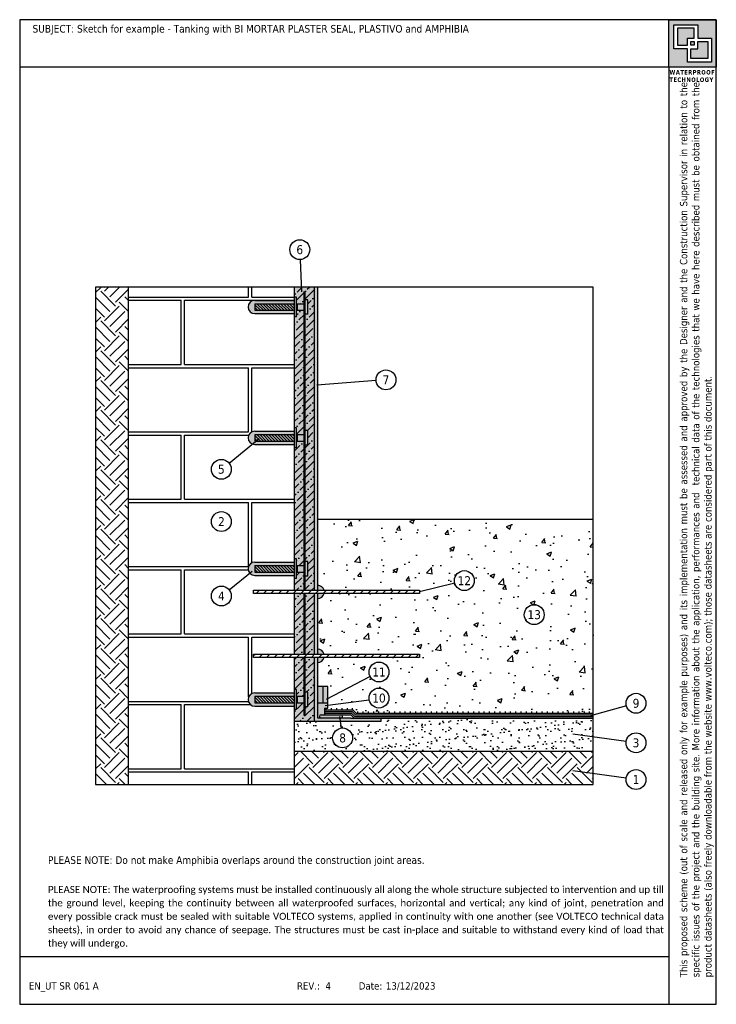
# Model space of a CAD drawing. Extents: x 81132.4 to 81153.4, y -8485.9 to -8456.2.
import ezdxf
from ezdxf.enums import TextEntityAlignment as Align

# ---------------------------------------------------------------- set-up
doc = ezdxf.new("R2010")
doc.units = 0
doc.header["$LTSCALE"] = 25
doc.header["$MEASUREMENT"] = 0
for name, pattern in [('CONTINUA', [0]), ('HIDDEN', [0.375, 0.25, -0.125]), ('TRATTEGGIATA', [32, 24, -8])]:
    doc.linetypes.add(name, pattern=pattern)
doc.layers.get('0').update_dxf_attribs({"linetype": 'CONTINUOUS'})
doc.layers.add('0.4', color=7, linetype='CONTINUA', lineweight=30)
doc.layers.add('143', color=7, linetype='CONTINUA')
doc.layers.add('contorno', color=6, linetype='CONTINUOUS', plot=False)
doc.layers.add('nascosto', color=7, linetype='CONTINUOUS', lineweight=25, plot=False)
doc.styles.add('Tahoma', font='tahoma.ttf', dxfattribs={"height": 0.35})
pattern_1 = [(45, (76223.98768456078, -9431.910886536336), (0.08418990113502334, 0.3086963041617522), [0.396875, -0.079375, 0, -0.079375])]

msp = doc.modelspace()

# ---------------------------------------------------------------- hatches: boundary and pattern name
at = {"linetype": 'CONTINUA', "lineweight": 5}
h = msp.add_hatch(dxfattribs=at)
h.set_pattern_fill('EARTH', color=8, scale=0.1, angle=45, style=0)
h.set_pattern_definition([(45, (76223.98768456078, -9431.910886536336), (0, 0.8980256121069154), [0.635, -0.635]), (45, (76223.81930475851, -9431.742506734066), (0, 0.8980256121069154), [0.635, -0.635]), (45, (76223.65092495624, -9431.574126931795), (0, 0.8980256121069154), [0.635, -0.635]), (135, (76223.65092495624, -9431.461873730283), (-0.8980256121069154, 0), [0.635, -0.635]), (135, (76223.81930475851, -9431.293493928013), (-0.8980256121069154, 0), [0.635, -0.635]), (135, (76223.98768456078, -9431.125114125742), (-0.8980256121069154, 0), [0.635, -0.635])])
h.paths.add_polyline_path([(81149.68481621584, -8478.27714958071), (81140.68481621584, -8478.27714958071), (81140.68481621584, -8479.27714958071), (81149.68481621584, -8479.27714958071)])
h.paths.add_polyline_path([(81135.68481621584, -8464.27714958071), (81134.68481621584, -8464.27714958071), (81134.68481621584, -8479.27714958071), (81135.68481621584, -8479.27714958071)])
at = {"linetype": 'CONTINUA'}
h = msp.add_hatch(dxfattribs=at)
h.set_pattern_fill('AR-B816C', color=256, scale=0.01, style=0)
h.set_pattern_definition([(0, (76223.98768456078, -9431.910886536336), (2.032, 2.032), [3.96875, -0.09525]), (0, (76221.95568456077, -9431.815636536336), (2.032, 2.032), [3.96875, -0.09525]), (90, (76223.98768456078, -9431.910886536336), (-2.032, 2.032), [-2.12725, 1.93675]), (90, (76223.89243456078, -9431.910886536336), (-2.032, 2.032), [-2.12725, 1.93675])])
h.paths.add_polyline_path([(81140.68481621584, -8469.025505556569), (81139.48481621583, -8469.025505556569, -1), (81139.48481621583, -8468.625505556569), (81140.68481621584, -8468.625505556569), (81140.68481621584, -8468.525505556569), (81140.68481621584, -8465.078505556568), (81139.48481621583, -8465.078505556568, -1), (81139.48481621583, -8464.678505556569), (81140.68481621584, -8464.678505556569), (81140.68481621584, -8464.578505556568), (81140.68481621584, -8464.27714958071), (81135.68481621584, -8464.27714958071), (81135.68481621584, -8479.27714958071), (81140.68481621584, -8479.27714958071), (81140.68481621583, -8476.919505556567), (81139.48481621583, -8476.919505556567, -1), (81139.48481621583, -8476.51950555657), (81140.68481621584, -8476.51950555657), (81140.68481621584, -8476.419505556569), (81140.68481621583, -8475.448795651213), (81139.4517934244, -8475.448795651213), (81139.4517934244, -8475.348795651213), (81140.68481621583, -8475.348795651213), (81140.68481621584, -8473.52387972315), (81139.4517934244, -8473.52387972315), (81139.4517934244, -8473.42387972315), (81140.68481621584, -8473.42387972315), (81140.68481621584, -8472.972505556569), (81139.48481621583, -8472.972505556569, -1), (81139.48481621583, -8472.572505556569), (81140.68481621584, -8472.572505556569), (81140.68481621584, -8472.472505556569)])
h = msp.add_hatch(color=253)
h.dxf.hatch_style = 1
h.paths.add_polyline_path([(81141.28481621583, -8464.27714958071), (81140.68481621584, -8464.27714958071), (81140.68481621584, -8464.578505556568), (81140.74481621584, -8464.578505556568), (81140.74481621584, -8464.798505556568), (81140.76481621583, -8464.77850555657), (81140.76481621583, -8464.978505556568), (81140.74481621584, -8465.178505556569), (81140.68481621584, -8465.178505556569), (81140.68481621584, -8468.525505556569), (81140.74481621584, -8468.525505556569), (81140.74481621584, -8468.745505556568), (81140.76481621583, -8468.725505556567), (81141.00481621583, -8468.725505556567), (81141.00481621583, -8468.605505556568), (81141.08481621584, -8468.605505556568), (81141.08481621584, -8469.045505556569), (81141.00481621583, -8469.045505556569), (81141.00481621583, -8468.925505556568), (81140.74481621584, -8468.925505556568), (81140.74481621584, -8469.125505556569), (81140.68481621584, -8469.125505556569), (81140.68481621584, -8472.472505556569), (81140.74481621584, -8472.472505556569), (81140.74481621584, -8472.692505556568), (81140.76481621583, -8472.672505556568), (81141.00481621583, -8472.672505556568), (81141.00481621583, -8472.552505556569), (81141.08481621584, -8472.552505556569), (81141.08481621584, -8472.992505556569), (81141.00481621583, -8472.992505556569), (81141.00481621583, -8472.872505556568), (81140.74481621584, -8472.872505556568), (81140.74481621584, -8473.072505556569), (81140.68481621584, -8473.072505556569), (81140.68481621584, -8473.42387972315), (81141.28481621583, -8473.42387972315)])
h.paths.add_polyline_path([(81141.00481621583, -8464.658505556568), (81141.08481621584, -8464.658505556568), (81141.08481621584, -8465.098505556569), (81141.00481621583, -8465.098505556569)], flags=16)
h = msp.add_hatch()
h.set_pattern_fill('ANSI36', color=256, scale=0.05)
h.set_pattern_definition(pattern_1)
h.paths.add_polyline_path([(81141.28481621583, -8464.27714958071), (81140.68481621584, -8464.27714958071), (81140.68481621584, -8464.578505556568), (81140.74481621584, -8464.578505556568), (81140.74481621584, -8464.798505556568), (81140.76481621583, -8464.77850555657), (81141.00481621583, -8464.77850555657), (81141.00481621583, -8464.658505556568), (81141.08481621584, -8464.658505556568), (81141.08481621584, -8465.098505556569), (81141.00481621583, -8465.098505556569), (81141.00481621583, -8464.978505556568), (81140.98481621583, -8464.978505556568), (81140.98481621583, -8468.725505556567), (81141.00481621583, -8468.725505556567), (81141.00481621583, -8468.605505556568), (81141.08481621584, -8468.605505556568), (81141.08481621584, -8469.045505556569), (81141.00481621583, -8469.045505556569), (81141.00481621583, -8468.925505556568), (81140.98481621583, -8468.925505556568), (81140.98481621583, -8472.672505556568), (81141.00481621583, -8472.672505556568), (81141.00481621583, -8472.552505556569), (81141.08481621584, -8472.552505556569), (81141.08481621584, -8472.992505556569), (81141.00481621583, -8472.992505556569), (81141.00481621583, -8472.872505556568), (81140.98481621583, -8472.872505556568), (81140.98481621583, -8473.42387972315), (81141.28481621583, -8473.42387972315)])
h = msp.add_hatch(color=146)
h.dxf.hatch_style = 1
h.paths.add_polyline_path([(81141.38481621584, -8464.27714958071), (81141.28481621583, -8464.27714958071), (81141.28481621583, -8473.42387972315), (81141.38481621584, -8473.42387972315)])
h.paths.add_polyline_path([(81141.38481621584, -8473.52387972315), (81141.28481621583, -8473.52387972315), (81141.28481621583, -8475.348795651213), (81141.38481621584, -8475.348795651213)])
h.paths.add_polyline_path([(81141.38481621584, -8475.448795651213), (81141.28481621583, -8475.448795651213), (81141.28481621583, -8477.37714958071), (81143.28481621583, -8477.37714958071), (81143.28481621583, -8477.27714958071), (81141.38481621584, -8477.27714958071)])
h = msp.add_hatch(color=58)
h.dxf.hatch_style = 1
h.paths.add_polyline_path([(81139.48481621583, -8468.725505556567), (81140.68481621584, -8468.725505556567), (81140.68481621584, -8468.625505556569), (81139.48481621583, -8468.625505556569, 0.8263726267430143), (81139.4107941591, -8469.011303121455), (81139.51546850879, -8468.925505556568), (81139.48481621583, -8468.925505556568)])
h.paths.add_polyline_path([(81140.68481621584, -8468.925505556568), (81139.51546850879, -8468.925505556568), (81139.4107941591, -8469.011303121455, 0.09506678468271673), (81139.48481621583, -8469.025505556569), (81140.68481621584, -8469.025505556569)])
h.paths.add_polyline_path([(81140.68481621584, -8464.678505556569), (81139.48481621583, -8464.678505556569, 1), (81139.48481621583, -8465.078505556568), (81140.68481621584, -8465.078505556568), (81140.68481621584, -8464.978505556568), (81139.48481621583, -8464.978505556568), (81139.48481621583, -8464.77850555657), (81140.68481621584, -8464.77850555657)])
h = msp.add_hatch(color=8)
h.dxf.hatch_style = 1
h.paths.add_polyline_path([(81140.68481621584, -8468.725505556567), (81139.48481621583, -8468.725505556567), (81139.48481621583, -8468.922738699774), (81139.48758307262, -8468.925505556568), (81140.68481621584, -8468.925505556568)])
h.paths.add_polyline_path([(81140.68481621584, -8464.77850555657), (81139.48481621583, -8464.77850555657), (81139.48481621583, -8464.975738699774), (81139.48758307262, -8464.978505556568), (81140.68481621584, -8464.978505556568)])
h = msp.add_hatch()
h.set_pattern_fill('ANSI31', color=256, scale=0.02, angle=-90.00000000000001)
h.set_pattern_definition([(315, (79962.52374552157, -6154.987866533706), (0.04490128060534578, 0.04490128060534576), [])])
h.paths.add_polyline_path([(81140.68481621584, -8464.978505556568), (81140.68481621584, -8464.77850555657), (81139.48481621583, -8464.77850555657), (81139.48481621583, -8464.975738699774), (81139.48758307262, -8464.978505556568)])
h = msp.add_hatch(color=8)
h.dxf.hatch_style = 1
h.paths.add_polyline_path([(81140.74481621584, -8468.525505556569), (81140.68481621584, -8468.525505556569), (81140.68481621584, -8469.125505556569), (81140.74481621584, -8469.125505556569)])
h.paths.add_polyline_path([(81140.76481621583, -8468.725505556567), (81140.74481621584, -8468.745505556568), (81140.74481621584, -8468.905505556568), (81140.76481621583, -8468.925505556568)])
h.paths.add_polyline_path([(81140.98481621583, -8468.725505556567), (81140.76481621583, -8468.725505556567), (81140.76481621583, -8468.925505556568), (81140.98481621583, -8468.925505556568)])
h.paths.add_polyline_path([(81141.00481621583, -8468.725505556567), (81140.98481621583, -8468.725505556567), (81140.98481621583, -8468.925505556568), (81141.00481621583, -8468.925505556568)])
h.paths.add_polyline_path([(81141.08481621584, -8468.605505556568), (81141.00481621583, -8468.605505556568), (81141.00481621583, -8469.045505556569), (81141.08481621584, -8469.045505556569)])
h.paths.add_polyline_path([(81140.74481621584, -8464.578505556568), (81140.68481621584, -8464.578505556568), (81140.68481621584, -8465.178505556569), (81140.74481621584, -8465.178505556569)])
h.paths.add_polyline_path([(81140.76481621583, -8464.77850555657), (81140.74481621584, -8464.798505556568), (81140.74481621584, -8464.958505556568), (81140.76481621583, -8464.978505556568)])
h.paths.add_polyline_path([(81140.98481621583, -8464.77850555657), (81140.76481621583, -8464.77850555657), (81140.76481621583, -8464.978505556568), (81140.98481621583, -8464.978505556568)])
h.paths.add_polyline_path([(81141.00481621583, -8464.77850555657), (81140.98481621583, -8464.77850555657), (81140.98481621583, -8464.978505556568), (81141.00481621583, -8464.978505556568)])
h.paths.add_polyline_path([(81141.08481621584, -8464.658505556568), (81141.00481621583, -8464.658505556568), (81141.00481621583, -8465.098505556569), (81141.08481621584, -8465.098505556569)])
h = msp.add_hatch()
h.set_pattern_fill('ANSI36', color=256, scale=0.05)
h.set_pattern_definition(pattern_1)
h.paths.add_polyline_path([(81140.98481621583, -8464.978505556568), (81140.74481621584, -8464.978505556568), (81140.74481621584, -8465.178505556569), (81140.68481621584, -8465.178505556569), (81140.68481621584, -8468.525505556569), (81140.74481621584, -8468.525505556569), (81140.74481621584, -8468.745505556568), (81140.76481621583, -8468.725505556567), (81140.98481621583, -8468.725505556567)])
h.paths.add_polyline_path([(81140.98481621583, -8468.925505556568), (81140.74481621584, -8468.925505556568), (81140.74481621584, -8469.125505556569), (81140.68481621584, -8469.125505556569), (81140.68481621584, -8472.472505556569), (81140.74481621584, -8472.472505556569), (81140.74481621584, -8472.692505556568), (81140.76481621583, -8472.672505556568), (81140.98481621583, -8472.672505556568)])
h.paths.add_polyline_path([(81140.98481621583, -8472.872505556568), (81140.76481621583, -8472.872505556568), (81140.74481621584, -8472.852505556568), (81140.74481621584, -8473.072505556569), (81140.68481621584, -8473.072505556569), (81140.68481621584, -8473.42387972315), (81140.98481621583, -8473.42387972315)])
h.paths.add_polyline_path([(81140.98481621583, -8473.52387972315), (81140.68481621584, -8473.52387972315), (81140.68481621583, -8475.348795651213), (81140.98481621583, -8475.348795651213)])
h = msp.add_hatch()
h.set_pattern_fill('ANSI31', color=256, scale=0.02, angle=-90.00000000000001)
h.set_pattern_definition([(315, (79962.52374552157, -6158.934866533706), (0.04490128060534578, 0.04490128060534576), [])])
h.paths.add_polyline_path([(81140.68481621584, -8468.925505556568), (81140.68481621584, -8468.725505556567), (81139.48481621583, -8468.725505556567), (81139.48481621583, -8468.922738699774), (81139.48758307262, -8468.925505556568)])
h = msp.add_hatch()
h.set_pattern_fill('AR-CONC', color=256, scale=0.008)
h.set_pattern_definition([(49.99999999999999, (75059.45452248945, -9396.463479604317), (1.457477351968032, -0.1275126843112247), [0.1524, -1.6764]), (355, (75059.45452248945, -9396.463479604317), (-0.2819473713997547, 1.528454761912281), [0.12192, -1.34112467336]), (100.4514447, (75059.57597854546, -9396.474105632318), (1.175529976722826, 1.400942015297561), [0.1295200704, -1.4247219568]), (46.18420000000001, (75059.45452248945, -9396.057079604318), (2.168632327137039, -0.3363386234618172), [0.2286, -2.5146]), (96.63555760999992, (75059.63524168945, -9396.085107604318), (1.899233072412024, 1.979408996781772), [0.19428018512, -2.13708486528]), (351.1841511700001, (75059.45452248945, -9396.057079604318), (1.899233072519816, 1.979408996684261), [0.18287973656, -2.01167785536]), (21, (75059.65772248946, -9396.158679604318), (1.21291513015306, -0.8181215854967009), [0.1524, -1.6764]), (326.0000000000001, (75059.65772248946, -9396.158679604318), (0.4944162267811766, 1.473503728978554), [0.12192, -1.34112]), (71.45144499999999, (75059.75879875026, -9396.226856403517), (1.707331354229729, 0.655382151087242), [0.1295200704, -1.4247195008]), (37.50000000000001, (75059.45452248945, -9396.463479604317), (0.02470882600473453, 0.6764403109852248), [0, -1.324864, 0, -1.36144, 0, -1.3462]), (7.499999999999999, (75059.45452248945, -9396.463479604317), (0.534557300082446, 0.8014445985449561), [0, -0.7762239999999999, 0, -1.294384, 0, -0.5130800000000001]), (327.5, (75059.00138648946, -9396.463479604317), (1.084724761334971, -0.04582995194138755), [0, -0.508, 0, -1.58496, 0, -2.10312]), (317.5, (75058.79818648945, -9396.463479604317), (1.185033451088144, 0.2034119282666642), [0, -0.6604, 0, -1.052576, 0, -1.49352])])
edge = h.paths.add_edge_path()
edge.add_line((81149.68481621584, -8471.27714958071), (81141.38481621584, -8471.27714958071))
edge.add_line((81141.38481621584, -8471.27714958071), (81141.38481621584, -8473.27387972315))
edge.add_arc((81141.38481621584, -8473.47387972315), 0.1999999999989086, 14.477512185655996, 90, ccw=False)
edge.add_line((81141.57846538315, -8473.42387972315), (81144.4517934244, -8473.42387972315))
edge.add_line((81144.4517934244, -8473.42387972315), (81144.4517934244, -8473.473879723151))
edge.add_line((81144.4517934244, -8473.473879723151), (81145.51318032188, -8473.205163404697))
edge.add_arc((81145.80400453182, -8473.131534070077), 0.3000000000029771, 180.0000000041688, 194.2073127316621, ccw=False)
edge.add_arc((81145.80400453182, -8473.131534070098), 0.3000000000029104, 0, 180, ccw=False)
edge.add_arc((81145.80400453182, -8473.131534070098), 0.3000000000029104, -165.79268727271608, 0, ccw=False)
edge.add_line((81145.51318032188, -8473.205163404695), (81144.4517934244, -8473.473879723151))
edge.add_line((81144.4517934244, -8473.473879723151), (81144.4517934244, -8473.52387972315))
edge.add_line((81144.4517934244, -8473.52387972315), (81141.57846538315, -8473.52387972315))
edge.add_arc((81141.38481621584, -8473.473879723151), 0.2000000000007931, 270, 345.522487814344, ccw=False)
edge.add_line((81141.38481621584, -8473.673879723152), (81141.38481621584, -8475.198795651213))
edge.add_arc((81141.38481621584, -8475.398795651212), 0.1999999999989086, 14.477512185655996, 90, ccw=False)
edge.add_line((81141.57846538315, -8475.348795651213), (81144.4517934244, -8475.348795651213))
edge.add_line((81144.4517934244, -8475.348795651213), (81144.4517934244, -8475.448795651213))
edge.add_line((81144.4517934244, -8475.448795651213), (81141.57846538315, -8475.448795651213))
edge.add_arc((81141.38481621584, -8475.39879565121), 0.2000000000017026, 270, 345.5224878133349, ccw=False)
edge.add_line((81141.38481621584, -8475.598795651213), (81141.38481621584, -8476.327149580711))
edge.add_line((81141.38481621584, -8476.327149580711), (81141.68481621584, -8476.327149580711))
edge.add_line((81141.68481621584, -8476.327149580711), (81141.68481621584, -8476.644565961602))
edge.add_line((81141.68481621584, -8476.644565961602), (81142.96509256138, -8476.028043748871))
edge.add_arc((81143.23100091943, -8475.889145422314), 0.3000000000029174, 179.9999999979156, 207.5805015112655, ccw=False)
edge.add_arc((81143.23100091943, -8475.889145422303), 0.3000000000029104, 0, 180, ccw=False)
edge.add_arc((81143.23100091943, -8475.8891454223), 0.3000000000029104, 207.580501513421, 359.9999999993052, ccw=False)
edge.add_line((81142.96509256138, -8476.02804374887), (81141.68481621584, -8476.644565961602))
edge.add_line((81141.68481621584, -8476.644565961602), (81141.68481621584, -8476.896496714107))
edge.add_line((81141.68481621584, -8476.896496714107), (81142.9371864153, -8476.734853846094))
edge.add_arc((81143.23100091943, -8476.674248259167), 0.3000000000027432, 180, 191.6550274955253, ccw=False)
edge.add_arc((81143.23100091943, -8476.674248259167), 0.3000000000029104, 0, 180, ccw=False)
edge.add_arc((81143.23100091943, -8476.674248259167), 0.3000000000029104, -168.34497250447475, 0, ccw=False)
edge.add_line((81142.9371864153, -8476.734853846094), (81141.68481621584, -8476.896496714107))
edge.add_line((81141.68481621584, -8476.896496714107), (81141.68481621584, -8476.97714958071))
edge.add_line((81141.68481621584, -8476.97714958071), (81142.46765892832, -8476.97714958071))
edge.add_line((81142.46765892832, -8476.97714958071), (81142.56765892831, -8477.077149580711))
edge.add_line((81142.56765892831, -8477.077149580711), (81149.68481621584, -8477.077149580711))
edge.add_line((81149.68481621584, -8477.077149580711), (81149.68481621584, -8471.27714958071))
edge = h.paths.add_edge_path(flags=16)
edge.add_arc((81147.91056741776, -8474.158971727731), 0.3000000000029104, 0, 360)
h.paths.add_polyline_path([(81147.6375301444, -8474.369903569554), (81148.18360469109, -8474.369903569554), (81148.18360469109, -8473.948039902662), (81147.6375301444, -8473.948039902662)], flags=16)
h = msp.add_hatch(color=8)
h.dxf.hatch_style = 1
h.paths.add_polyline_path([(81141.08481621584, -8472.552505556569), (81141.00481621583, -8472.552505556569), (81141.00481621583, -8472.992505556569), (81141.08481621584, -8472.992505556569)])
h.paths.add_polyline_path([(81140.98481621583, -8472.672505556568), (81140.76481621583, -8472.672505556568), (81140.76481621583, -8472.872505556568), (81140.98481621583, -8472.872505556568)])
h.paths.add_polyline_path([(81141.00481621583, -8472.672505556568), (81140.98481621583, -8472.672505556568), (81140.98481621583, -8472.872505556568), (81141.00481621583, -8472.872505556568)])
h.paths.add_polyline_path([(81140.76481621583, -8472.672505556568), (81140.74481621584, -8472.692505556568), (81140.74481621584, -8472.852505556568), (81140.76481621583, -8472.872505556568)])
h.paths.add_polyline_path([(81140.74481621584, -8472.472505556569), (81140.68481621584, -8472.472505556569), (81140.68481621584, -8473.072505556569), (81140.74481621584, -8473.072505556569)])
h.paths.add_polyline_path([(81140.68481621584, -8472.672505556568), (81139.48481621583, -8472.672505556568), (81139.48481621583, -8472.869738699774), (81139.48758307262, -8472.872505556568), (81140.68481621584, -8472.872505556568)])
h.paths.add_polyline_path([(81141.08481621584, -8476.499505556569), (81141.00481621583, -8476.499505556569), (81141.00481621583, -8476.939505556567), (81141.08481621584, -8476.939505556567)])
h.paths.add_polyline_path([(81140.98481621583, -8476.619505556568), (81140.76481621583, -8476.619505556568), (81140.76481621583, -8476.819505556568), (81140.98481621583, -8476.819505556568)])
h.paths.add_polyline_path([(81141.00481621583, -8476.619505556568), (81140.98481621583, -8476.619505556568), (81140.98481621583, -8476.819505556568), (81141.00481621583, -8476.819505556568)])
h.paths.add_polyline_path([(81140.74481621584, -8476.419505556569), (81140.68481621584, -8476.419505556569), (81140.68481621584, -8477.01950555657), (81140.74481621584, -8477.01950555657)])
h.paths.add_polyline_path([(81140.76481621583, -8476.619505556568), (81140.74481621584, -8476.639505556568), (81140.74481621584, -8476.799505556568), (81140.76481621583, -8476.819505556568)])
h.paths.add_polyline_path([(81140.68481621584, -8476.619505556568), (81139.48481621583, -8476.619505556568), (81139.48481621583, -8476.816738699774), (81139.48758307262, -8476.819505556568), (81140.68481621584, -8476.819505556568)])
h = msp.add_hatch(color=58)
h.dxf.hatch_style = 1
h.paths.add_polyline_path([(81140.68481621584, -8476.51950555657), (81139.48481621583, -8476.51950555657, 0.300007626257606), (81139.30099110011, -8476.640712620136), (81139.48481621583, -8476.700206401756), (81139.48481621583, -8476.619505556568), (81140.68481621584, -8476.619505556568)])
h.paths.add_polyline_path([(81140.68481621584, -8476.819505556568), (81139.48481621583, -8476.819505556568), (81139.48481621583, -8476.700206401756), (81139.30099110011, -8476.640712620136, 0.5384525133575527), (81139.48481621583, -8476.919505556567), (81140.68481621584, -8476.919505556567)])
h.paths.add_polyline_path([(81140.68481621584, -8472.572505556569), (81139.48481621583, -8472.572505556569, 1), (81139.48481621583, -8472.972505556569), (81140.68481621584, -8472.972505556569), (81140.68481621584, -8472.872505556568), (81139.48481621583, -8472.872505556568), (81139.48481621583, -8472.672505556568), (81140.68481621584, -8472.672505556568)])
h = msp.add_hatch()
h.set_pattern_fill('ANSI31', color=256, scale=0.02, angle=-90.00000000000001)
h.set_pattern_definition([(315, (79962.52374552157, -6162.881866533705), (0.04490128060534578, 0.04490128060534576), [])])
h.paths.add_polyline_path([(81140.68481621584, -8472.872505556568), (81140.68481621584, -8472.672505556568), (81139.48481621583, -8472.672505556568), (81139.48481621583, -8472.869738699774), (81139.48758307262, -8472.872505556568)])
at = {"linetype": 'CONTINUA', "true_color": 0xf8991e}
h = msp.add_hatch(color=30, dxfattribs=at)
h.dxf.hatch_style = 1
edge = h.paths.add_edge_path()
edge.add_line((81141.57846538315, -8475.448795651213), (81141.38481621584, -8475.448795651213))
edge.add_line((81141.38481621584, -8475.448795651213), (81141.38481621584, -8475.598795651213))
edge.add_arc((81141.38481621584, -8475.39879565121), 0.2000000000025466, 270, 345.522487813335)
edge = h.paths.add_edge_path()
edge.add_line((81141.38481621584, -8475.198795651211), (81141.38481621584, -8475.348795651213))
edge.add_line((81141.38481621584, -8475.348795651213), (81141.57846538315, -8475.348795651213))
edge.add_arc((81141.38481621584, -8475.398795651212), 0.2000000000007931, 14.47751218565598, 90)
edge = h.paths.add_edge_path()
edge.add_line((81141.38481621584, -8473.27387972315), (81141.38481621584, -8473.42387972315))
edge.add_line((81141.38481621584, -8473.42387972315), (81141.57846538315, -8473.42387972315))
edge.add_arc((81141.38481621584, -8473.473879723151), 0.2000000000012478, 14.47751218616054, 90)
edge = h.paths.add_edge_path()
edge.add_line((81141.57846538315, -8473.52387972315), (81141.38481621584, -8473.52387972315))
edge.add_line((81141.38481621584, -8473.52387972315), (81141.38481621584, -8473.673879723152))
edge.add_arc((81141.38481621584, -8473.473879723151), 0.2000000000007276, 270, 345.522487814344)
edge = h.paths.add_edge_path()
edge.add_line((81141.68481621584, -8476.97714958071), (81141.68481621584, -8476.827149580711))
edge.add_line((81141.68481621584, -8476.827149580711), (81141.38481621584, -8476.827149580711))
edge.add_line((81141.38481621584, -8476.827149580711), (81141.38481621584, -8477.27714958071))
edge.add_line((81141.38481621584, -8477.27714958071), (81141.48481621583, -8477.277149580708))
edge.add_arc((81141.48481621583, -8477.227149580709), 0.0499999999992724, 90, 270, ccw=False)
edge.add_line((81141.48481621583, -8477.17714958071), (81141.58481621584, -8477.17714958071))
edge.add_line((81141.58481621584, -8477.17714958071), (81141.58481621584, -8476.97714958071))
edge.add_line((81141.58481621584, -8476.97714958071), (81141.68481621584, -8476.97714958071))
h = msp.add_hatch()
h.set_pattern_fill('ANSI31', color=256, scale=0.05)
h.set_pattern_definition([(45, (76223.98768456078, -9431.910886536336), (-0.1122532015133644, 0.1122532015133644), [])])
h.paths.add_polyline_path([(81144.4517934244, -8475.348795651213), (81139.4517934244, -8475.348795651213), (81139.4517934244, -8475.448795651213), (81144.4517934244, -8475.448795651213)])
h.paths.add_polyline_path([(81144.4517934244, -8473.42387972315), (81139.4517934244, -8473.42387972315), (81139.4517934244, -8473.52387972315), (81144.4517934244, -8473.52387972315)])
h = msp.add_hatch(color=253)
h.dxf.hatch_style = 1
h.paths.add_polyline_path([(81140.98481621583, -8473.52387972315), (81140.68481621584, -8473.52387972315), (81140.68481621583, -8475.348795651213), (81140.98481621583, -8475.348795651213)])
h.paths.add_polyline_path([(81141.28481621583, -8473.52387972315), (81140.98481621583, -8473.52387972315), (81140.98481621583, -8475.348795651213), (81141.28481621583, -8475.348795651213)])
h.paths.add_polyline_path([(81140.98481621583, -8475.448795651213), (81140.68481621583, -8475.448795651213), (81140.68481621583, -8476.419505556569), (81140.74481621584, -8476.419505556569), (81140.74481621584, -8476.639505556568), (81140.76481621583, -8476.619505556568), (81140.98481621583, -8476.619505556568)], flags=17)
h.paths.add_polyline_path([(81140.76481621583, -8476.819505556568), (81140.74481621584, -8476.799505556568), (81140.74481621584, -8477.01950555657), (81140.68481621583, -8477.01950555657), (81140.68481621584, -8477.37714958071), (81141.28481621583, -8477.37714958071), (81141.28481621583, -8475.448795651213), (81140.98481621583, -8475.448795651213), (81140.98481621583, -8476.619505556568), (81141.00481621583, -8476.619505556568), (81141.00481621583, -8476.499505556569), (81141.08481621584, -8476.499505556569), (81141.08481621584, -8476.939505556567), (81141.00481621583, -8476.939505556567), (81141.00481621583, -8476.819505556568)])
h = msp.add_hatch()
h.set_pattern_fill('ANSI36', color=256, scale=0.05)
h.set_pattern_definition(pattern_1)
h.paths.add_polyline_path([(81141.28481621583, -8475.448795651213), (81140.98481621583, -8475.448795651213), (81140.98481621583, -8476.619505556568), (81141.00481621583, -8476.619505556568), (81141.00481621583, -8476.499505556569), (81141.08481621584, -8476.499505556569), (81141.08481621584, -8476.939505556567), (81141.00481621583, -8476.939505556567), (81141.00481621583, -8476.819505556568), (81140.76481621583, -8476.819505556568), (81140.74481621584, -8476.799505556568), (81140.74481621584, -8477.01950555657), (81140.68481621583, -8477.01950555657), (81140.68481621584, -8477.37714958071), (81141.28481621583, -8477.37714958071)])
h.paths.add_polyline_path([(81141.28481621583, -8473.52387972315), (81140.98481621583, -8473.52387972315), (81140.98481621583, -8475.348795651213), (81141.28481621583, -8475.348795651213)])
h = msp.add_hatch()
h.set_pattern_fill('ANSI36', color=256, scale=0.05)
h.set_pattern_definition(pattern_1)
h.paths.add_polyline_path([(81140.98481621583, -8475.448795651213), (81140.68481621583, -8475.448795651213), (81140.68481621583, -8476.419505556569), (81140.74481621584, -8476.419505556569), (81140.74481621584, -8476.639505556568), (81140.76481621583, -8476.619505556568), (81140.98481621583, -8476.619505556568)])
at = {"linetype": 'CONTINUA', "true_color": 0xf8d731}
h = msp.add_hatch(color=40, dxfattribs=at)
h.dxf.hatch_style = 1
h.paths.add_polyline_path([(81141.68481621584, -8476.327149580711), (81141.53481621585, -8476.327149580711), (81141.53481621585, -8476.827149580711), (81141.68481621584, -8476.827149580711)])
h.paths.add_polyline_path([(81141.53481621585, -8476.327149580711), (81141.38481621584, -8476.327149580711), (81141.38481621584, -8476.827149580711), (81141.53481621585, -8476.827149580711)])
h = msp.add_hatch()
h.set_pattern_fill('ANSI31', color=256, scale=0.02, angle=-90.00000000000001)
h.set_pattern_definition([(315, (79962.52374552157, -6166.828866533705), (0.04490128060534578, 0.04490128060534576), [])])
h.paths.add_polyline_path([(81140.68481621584, -8476.819505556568), (81140.68481621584, -8476.619505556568), (81139.48481621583, -8476.619505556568), (81139.48481621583, -8476.816738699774), (81139.48758307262, -8476.819505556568)])
at = {"linetype": 'CONTINUA'}
h = msp.add_hatch(color=3, dxfattribs=at)
h.dxf.hatch_style = 1
h.paths.add_polyline_path([(81142.08481621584, -8477.17714958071), (81141.48481621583, -8477.17714958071, 1), (81141.48481621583, -8477.277149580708), (81142.08481621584, -8477.277149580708, 1)])
h = msp.add_hatch()
h.set_pattern_fill('LINE', color=256, scale=0.05, angle=90)
h.set_pattern_definition([(90, (75059.45452248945, -9396.463479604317), (-0.15875, 9.720633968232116e-18), [])])
h.paths.add_polyline_path([(81149.68481621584, -8477.077149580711), (81142.56765892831, -8477.077149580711), (81142.46765892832, -8476.97714958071), (81141.58481621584, -8476.97714958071), (81141.58481621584, -8477.02714958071), (81142.44694825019, -8477.02714958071), (81142.5469482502, -8477.12714958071), (81149.68481621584, -8477.12714958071)])
h = msp.add_hatch(color=4)
h.dxf.hatch_style = 1
h.paths.add_polyline_path([(81149.68481621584, -8477.12714958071), (81142.5469482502, -8477.12714958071), (81142.44694825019, -8477.02714958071), (81141.58481621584, -8477.02714958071), (81141.58481621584, -8477.077149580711), (81142.42623757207, -8477.077149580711), (81142.52623757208, -8477.17714958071), (81149.68481621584, -8477.17714958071)])
h.paths.add_polyline_path([(81149.68481621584, -8477.22714958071), (81142.50552689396, -8477.22714958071), (81142.40552689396, -8477.12714958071), (81141.58481621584, -8477.12714958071), (81141.58481621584, -8477.17714958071), (81142.38481621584, -8477.17714958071), (81142.48481621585, -8477.27714958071), (81149.68481621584, -8477.27714958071)])
h = msp.add_hatch()
h.set_pattern_fill('AR-SAND', color=256, scale=0.008)
h.set_pattern_definition([(37.50000000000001, (75059.45452248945, -9396.463479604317), (-0.01280025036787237, 0.3915305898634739), [0, -0.308864, 0, -0.34544, 0, -0.3302]), (7.499999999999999, (75059.45452248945, -9396.463479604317), (0.3596186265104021, 0.5734600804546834), [0, -0.166624, 0, -0.278384, 0, -0.10668]), (327.5, (75059.20458648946, -9396.463479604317), (0.6327938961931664, 0.00114974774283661), [0, -0.1016, 0, -0.36576, 0, -0.47752]), (317.5, (75059.20458648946, -9396.463479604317), (0.6108451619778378, 0.1783434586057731), [0, -0.0508, 0, -0.239776, 0, -0.27432])])
h.paths.add_polyline_path([(81149.68481621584, -8477.27714958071), (81143.28481621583, -8477.27714958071), (81143.28481621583, -8477.37714958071), (81142.0735825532, -8477.37714958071), (81142.09828583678, -8477.578665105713, -0.4504087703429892), (81142.43478883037, -8477.876436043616, -1), (81141.83478883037, -8477.876436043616, -0.378921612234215), (81142.09828583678, -8477.578665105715), (81142.0735825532, -8477.37714958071), (81141.28481621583, -8477.37714958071), (81140.68481621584, -8477.37714958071), (81140.68481621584, -8478.27714958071), (81149.68481621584, -8478.27714958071)])
at = {"layer": '0.4'}
h = msp.add_hatch(color=252, dxfattribs=at)
h.dxf.hatch_style = 1
h.paths.add_polyline_path([(81153.40000693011, -8456.211958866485), (81151.96962550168, -8456.211958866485), (81151.96962550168, -8457.642340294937), (81153.40000693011, -8457.642340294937)])
h.paths.add_polyline_path([(81152.11890658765, -8456.363114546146), (81152.8426198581, -8456.363114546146), (81152.8426198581, -8456.767868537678), (81153.25072584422, -8456.767868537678), (81153.25072584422, -8457.491184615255), (81152.52701257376, -8457.491184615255), (81152.52701257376, -8457.086430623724), (81152.11890658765, -8457.086430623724)], flags=16)
h.paths.add_polyline_path([(81152.22578172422, -8456.4699896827), (81152.73574472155, -8456.4699896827), (81152.73574472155, -8456.767868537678), (81152.52701257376, -8456.767868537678), (81152.52701257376, -8456.97955548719), (81152.22578172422, -8456.97955548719)], flags=0)
h.paths.add_polyline_path([(81152.63388771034, -8456.874743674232), (81152.73574472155, -8456.874743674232), (81152.73574472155, -8456.97955548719), (81152.63388771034, -8456.97955548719)], flags=0)
h.paths.add_polyline_path([(81152.63388771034, -8457.086430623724), (81152.8426198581, -8457.086430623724), (81152.8426198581, -8456.874743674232), (81153.14385070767, -8456.874743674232), (81153.14385070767, -8457.384309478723), (81152.63388771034, -8457.384309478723)], flags=0)
h.paths.add_polyline_path([(81152.73574472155, -8456.4699896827), (81152.22578172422, -8456.4699896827), (81152.22578172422, -8456.97955548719), (81152.52701257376, -8456.97955548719), (81152.52701257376, -8456.767868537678), (81152.73574472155, -8456.767868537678)], flags=0)
h.paths.add_polyline_path([(81152.73574472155, -8456.874743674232), (81152.63388771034, -8456.874743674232), (81152.63388771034, -8456.97955548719), (81152.73574472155, -8456.97955548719)], flags=0)
h.paths.add_polyline_path([(81153.14385070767, -8456.874743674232), (81152.8426198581, -8456.874743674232), (81152.8426198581, -8457.086430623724), (81152.63388771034, -8457.086430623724), (81152.63388771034, -8457.384309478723), (81153.14385070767, -8457.384309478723)], flags=0)
h = msp.add_hatch(color=252, dxfattribs=at)
h.dxf.hatch_style = 1
h.paths.add_polyline_path([(81152.73574472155, -8456.4699896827), (81152.22578172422, -8456.4699896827), (81152.22578172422, -8456.97955548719), (81152.52701257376, -8456.97955548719), (81152.52701257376, -8456.767868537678), (81152.73574472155, -8456.767868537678)])
h.paths.add_polyline_path([(81152.73574472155, -8456.874743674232), (81152.63388771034, -8456.874743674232), (81152.63388771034, -8456.97955548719), (81152.73574472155, -8456.97955548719)], flags=17)
h.paths.add_polyline_path([(81153.14385070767, -8456.874743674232), (81152.8426198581, -8456.874743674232), (81152.8426198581, -8457.086430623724), (81152.63388771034, -8457.086430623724), (81152.63388771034, -8457.384309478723), (81153.14385070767, -8457.384309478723)])

# ---------------------------------------------------------------- linework, layer by layer
for p, q in [((81140.85539858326, -8463.448329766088), (81140.8970671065, -8464.421358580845)), ((81135.68481621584, -8479.27714958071), (81135.68481621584, -8464.27714958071)), ((81140.68481621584, -8473.423879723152), (81140.68481621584, -8464.27714958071)), ((81141.28481621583, -8473.42387972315), (81141.28481621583, -8464.27714958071)), ((81141.38481621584, -8473.42387972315), (81141.38481621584, -8464.27714958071)), ((81139.48481621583, -8464.678505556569), (81140.68481621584, -8464.678505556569)), ((81139.48481621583, -8464.77850555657), (81140.68481621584, -8464.77850555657)), ((81139.48481621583, -8464.77850555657), (81139.48481621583, -8464.978505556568)), ((81140.68481621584, -8465.178505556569), (81140.68481621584, -8464.578505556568)), ((81140.74481621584, -8464.578505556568), (81140.68481621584, -8464.578505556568)), ((81140.74481621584, -8465.178505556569), (81140.74481621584, -8464.578505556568)), ((81140.74481621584, -8464.798505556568), (81140.76481621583, -8464.77850555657)), ((81140.76481621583, -8464.77850555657), (81141.00481621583, -8464.77850555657)), ((81140.76481621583, -8464.77850555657), (81140.76481621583, -8464.978505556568)), ((81141.00481621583, -8465.098505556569), (81141.00481621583, -8464.658505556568)), ((81141.08481621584, -8464.658505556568), (81141.00481621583, -8464.658505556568)), ((81141.08481621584, -8465.098505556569), (81141.08481621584, -8464.658505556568)), ((81139.48481621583, -8464.978505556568), (81140.68481621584, -8464.978505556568)), ((81139.48481621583, -8465.078505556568), (81140.68481621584, -8465.078505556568)), ((81140.76481621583, -8464.978505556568), (81140.74481621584, -8464.958505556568)), ((81140.76481621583, -8464.978505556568), (81141.00481621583, -8464.978505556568)), ((81140.74481621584, -8465.178505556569), (81140.68481621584, -8465.178505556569)), ((81141.08481621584, -8465.098505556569), (81141.00481621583, -8465.098505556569)), ((81143.14275246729, -8467.099085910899), (81141.35434912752, -8467.239260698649)), ((81139.48481621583, -8468.625505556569), (81140.68481621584, -8468.625505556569)), ((81140.68481621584, -8469.125505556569), (81140.68481621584, -8468.525505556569)), ((81140.74481621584, -8468.525505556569), (81140.68481621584, -8468.525505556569)), ((81140.74481621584, -8469.125505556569), (81140.74481621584, -8468.525505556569)), ((81141.00481621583, -8469.045505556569), (81141.00481621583, -8468.605505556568)), ((81141.08481621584, -8468.605505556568), (81141.00481621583, -8468.605505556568)), ((81141.08481621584, -8469.045505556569), (81141.08481621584, -8468.605505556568)), ((81138.71183346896, -8469.584214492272), (81139.61540634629, -8468.84359032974)), ((81139.48481621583, -8468.725505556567), (81140.68481621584, -8468.725505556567)), ((81139.48481621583, -8468.725505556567), (81139.48481621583, -8468.925505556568)), ((81139.48481621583, -8468.925505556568), (81140.68481621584, -8468.925505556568)), ((81140.74481621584, -8468.745505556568), (81140.76481621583, -8468.725505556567)), ((81140.76481621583, -8468.925505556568), (81140.74481621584, -8468.905505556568)), ((81140.76481621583, -8468.725505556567), (81141.00481621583, -8468.725505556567)), ((81140.76481621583, -8468.725505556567), (81140.76481621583, -8468.925505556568)), ((81140.76481621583, -8468.925505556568), (81141.00481621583, -8468.925505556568)), ((81139.48481621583, -8469.025505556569), (81140.68481621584, -8469.025505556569)), ((81140.74481621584, -8469.125505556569), (81140.68481621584, -8469.125505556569)), ((81141.08481621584, -8469.045505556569), (81141.00481621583, -8469.045505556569)), ((81141.38481621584, -8471.27714958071), (81149.68481621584, -8471.27714958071)), ((81140.68481621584, -8473.072505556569), (81140.68481621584, -8472.472505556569)), ((81140.74481621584, -8472.472505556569), (81140.68481621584, -8472.472505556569)), ((81140.74481621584, -8473.072505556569), (81140.74481621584, -8472.472505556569)), ((81139.48481621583, -8472.572505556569), (81140.68481621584, -8472.572505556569)), ((81139.48481621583, -8472.672505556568), (81140.68481621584, -8472.672505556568)), ((81139.48481621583, -8472.672505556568), (81139.48481621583, -8472.872505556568)), ((81140.74481621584, -8472.692505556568), (81140.76481621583, -8472.672505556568)), ((81140.76481621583, -8472.672505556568), (81141.00481621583, -8472.672505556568)), ((81140.76481621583, -8472.672505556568), (81140.76481621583, -8472.872505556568)), ((81141.00481621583, -8472.992505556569), (81141.00481621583, -8472.552505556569)), ((81141.08481621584, -8472.552505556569), (81141.00481621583, -8472.552505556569)), ((81141.08481621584, -8472.992505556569), (81141.08481621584, -8472.552505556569)), ((81138.71183346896, -8473.4055091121), (81139.40881099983, -8472.844797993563)), ((81139.48481621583, -8472.872505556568), (81140.68481621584, -8472.872505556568)), ((81139.48481621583, -8472.972505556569), (81140.68481621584, -8472.972505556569)), ((81140.74481621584, -8473.072505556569), (81140.68481621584, -8473.072505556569)), ((81140.76481621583, -8472.872505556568), (81140.74481621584, -8472.852505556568)), ((81140.76481621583, -8472.872505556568), (81141.00481621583, -8472.872505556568)), ((81141.08481621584, -8472.992505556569), (81141.00481621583, -8472.992505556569)), ((81145.51318032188, -8473.205163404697), (81144.4517934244, -8473.473879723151)), ((81139.4517934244, -8473.42387972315), (81144.4517934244, -8473.42387972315)), ((81139.4517934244, -8473.52387972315), (81139.4517934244, -8473.42387972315)), ((81144.4517934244, -8473.52387972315), (81139.4517934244, -8473.52387972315)), ((81140.68481621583, -8475.348795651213), (81140.68481621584, -8473.52387972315)), ((81141.28481621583, -8475.348795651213), (81141.28481621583, -8473.52387972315)), ((81141.38481621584, -8475.348795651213), (81141.38481621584, -8473.52387972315)), ((81144.4517934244, -8473.42387972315), (81144.4517934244, -8473.52387972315)), ((81139.4517934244, -8475.348795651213), (81144.4517934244, -8475.348795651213)), ((81139.4517934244, -8475.448795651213), (81139.4517934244, -8475.348795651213)), ((81144.4517934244, -8475.448795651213), (81139.4517934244, -8475.448795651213)), ((81140.68481621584, -8479.27714958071), (81140.68481621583, -8475.448795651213)), ((81141.28481621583, -8477.37714958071), (81141.28481621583, -8475.448795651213)), ((81141.38481621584, -8477.27714958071), (81141.38481621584, -8475.448795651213)), ((81144.4517934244, -8475.348795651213), (81144.4517934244, -8475.448795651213)), ((81142.96509256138, -8476.02804374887), (81141.63895666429, -8476.720756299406)), ((81139.48481621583, -8476.51950555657), (81140.68481621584, -8476.51950555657)), ((81139.48481621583, -8476.619505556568), (81140.68481621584, -8476.619505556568)), ((81139.48481621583, -8476.619505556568), (81139.48481621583, -8476.819505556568)), ((81140.68481621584, -8477.01950555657), (81140.68481621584, -8476.419505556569)), ((81140.74481621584, -8476.419505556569), (81140.68481621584, -8476.419505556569)), ((81140.74481621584, -8477.01950555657), (81140.74481621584, -8476.419505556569)), ((81140.74481621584, -8476.639505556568), (81140.76481621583, -8476.619505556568)), ((81140.76481621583, -8476.619505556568), (81141.00481621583, -8476.619505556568)), ((81140.76481621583, -8476.619505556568), (81140.76481621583, -8476.819505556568)), ((81141.00481621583, -8476.939505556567), (81141.00481621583, -8476.499505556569)), ((81141.08481621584, -8476.499505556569), (81141.00481621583, -8476.499505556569)), ((81141.08481621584, -8476.939505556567), (81141.08481621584, -8476.499505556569)), ((81139.48481621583, -8476.819505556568), (81140.68481621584, -8476.819505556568)), ((81139.48481621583, -8476.919505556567), (81140.68481621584, -8476.919505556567)), ((81140.76481621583, -8476.819505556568), (81140.74481621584, -8476.799505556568)), ((81140.76481621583, -8476.819505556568), (81141.00481621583, -8476.819505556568)), ((81141.08481621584, -8476.939505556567), (81141.00481621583, -8476.939505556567)), ((81141.68481621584, -8476.827149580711), (81141.38481621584, -8476.827149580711)), ((81142.9371864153, -8476.734853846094), (81141.61292056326, -8476.905249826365)), ((81150.6913026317, -8476.911287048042), (81149.61026825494, -8477.210588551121)), ((81140.74481621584, -8477.01950555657), (81140.68481621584, -8477.01950555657)), ((81141.48481621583, -8477.17714958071), (81142.38481621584, -8477.17714958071)), ((81141.58481621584, -8476.97714958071), (81141.68481621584, -8476.97714958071)), ((81141.58481621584, -8476.97714958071), (81141.58481621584, -8477.17714958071)), ((81141.58481621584, -8477.02714958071), (81142.44694825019, -8477.02714958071)), ((81141.58481621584, -8477.077149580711), (81142.42623757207, -8477.077149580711)), ((81141.58481621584, -8477.12714958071), (81142.40552689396, -8477.12714958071)), ((81142.09828583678, -8477.578665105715), (81142.0551239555, -8477.226574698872)), ((81142.48481621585, -8477.27714958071), (81142.38481621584, -8477.17714958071)), ((81142.50552689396, -8477.22714958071), (81142.40552689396, -8477.12714958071)), ((81142.52623757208, -8477.17714958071), (81142.42623757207, -8477.077149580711)), ((81142.5469482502, -8477.12714958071), (81142.44694825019, -8477.02714958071)), ((81142.50552689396, -8477.22714958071), (81149.68481621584, -8477.22714958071)), ((81142.52623757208, -8477.17714958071), (81149.68481621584, -8477.17714958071)), ((81142.5469482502, -8477.12714958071), (81149.68481621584, -8477.12714958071)), ((81141.28481621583, -8477.37714958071), (81140.68481621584, -8477.37714958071)), ((81143.28481621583, -8477.37714958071), (81141.28481621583, -8477.37714958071)), ((81142.38481621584, -8477.27714958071), (81141.38481621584, -8477.27714958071)), ((81142.38481621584, -8477.27714958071), (81149.68481621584, -8477.27714958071)), ((81143.28481621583, -8477.27714958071), (81143.28481621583, -8477.37714958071)), ((81150.68331493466, -8477.983213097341), (81149.07833385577, -8477.758847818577)), ((81140.68481621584, -8478.27714958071), (81149.68481621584, -8478.27714958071)), ((81150.68331493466, -8479.091236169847), (81149.07833385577, -8478.866870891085))]:
    msp.add_line(p, q)
at = {"linetype": 'HIDDEN', "lineweight": 50, "ltscale": 2}
for p, q in [((81140.98481621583, -8473.42387972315), (81140.98481621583, -8464.412557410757)), ((81140.98481621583, -8475.348795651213), (81140.98481621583, -8473.52387972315)), ((81140.98481621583, -8477.2035413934), (81140.98481621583, -8475.448795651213))]:
    msp.add_line(p, q, dxfattribs=at)
at = {"linetype": 'Continuous'}
for p, q in [((81139.48481621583, -8464.975738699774), (81139.48758307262, -8464.978505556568)), ((81139.48481621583, -8468.922738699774), (81139.48758307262, -8468.925505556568)), ((81139.48481621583, -8472.869738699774), (81139.48758307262, -8472.872505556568)), ((81139.48481621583, -8476.816738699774), (81139.48758307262, -8476.819505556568))]:
    msp.add_line(p, q, dxfattribs=at)
at = {"linetype": 'CONTINUA'}
for p, q in [((81141.68481621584, -8476.327149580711), (81141.38481621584, -8476.327149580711)), ((81141.68481621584, -8476.97714958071), (81141.68481621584, -8476.327149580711))]:
    msp.add_line(p, q, dxfattribs=at)
at = {"linetype": 'TRATTEGGIATA', "ltscale": 0.01}
msp.add_line((81141.53481621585, -8476.327149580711), (81141.53481621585, -8476.827149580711), dxfattribs=at)
at = {"linetype": 'CONTINUA'}
for centre in [(81140.84256328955, -8463.148604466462), (81143.44183518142, -8467.075643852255), (81138.4798146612, -8469.774391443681), (81138.4798146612, -8471.350901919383), (81145.80400453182, -8473.131534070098), (81138.4798146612, -8473.59568606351), (81147.91056741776, -8474.158971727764), (81143.23100091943, -8475.889145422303), (81143.23100091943, -8476.674248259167), (81150.98042589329, -8476.831238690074), (81142.13478883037, -8477.876436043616), (81150.98042589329, -8478.024747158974), (81150.98042589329, -8479.13277023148)]:
    msp.add_circle(centre, 0.3000000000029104, dxfattribs=at)
for centre, radius, start, end in [((81139.48481621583, -8464.878505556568), 0.1999999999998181, 90, 270), ((81139.48481621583, -8468.825505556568), 0.1999999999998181, 90, 270), ((81139.48481621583, -8472.772505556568), 0.1999999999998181, 90, 270), ((81141.38481621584, -8473.473879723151), 0.2, 14.47751218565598, 90), ((81141.38481621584, -8473.473879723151), 0.2, 270, 345.522487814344), ((81141.38481621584, -8475.398795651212), 0.2, 14.47751218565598, 90), ((81141.38481621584, -8475.398795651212), 0.2, 270, 345.522487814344), ((81139.48481621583, -8476.719505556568), 0.1999999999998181, 90, 270)]:
    msp.add_arc(centre, radius, start, end)
for centre, start, end in [((81141.48481621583, -8477.227149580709), 90, 270), ((81142.08481621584, -8477.227149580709), 270, 90)]:
    msp.add_arc(centre, 0.0499999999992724, start, end, dxfattribs=at)
at = {"layer": '143', "color": 7}
for centre in [(81140.84256328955, -8463.148604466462), (81143.44183518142, -8467.075643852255), (81138.4798146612, -8469.774391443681), (81138.4798146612, -8471.350901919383), (81145.80400453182, -8473.131534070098), (81138.4798146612, -8473.59568606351), (81147.91056741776, -8474.158971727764), (81143.23100091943, -8475.889145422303), (81143.23100091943, -8476.674248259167), (81150.98042589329, -8476.831238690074), (81142.13478883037, -8477.876436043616), (81150.98042589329, -8478.024747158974), (81150.98042589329, -8479.13277023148)]:
    msp.add_circle(centre, 0.3, dxfattribs=at)
at = {"layer": 'contorno', "color": 4}
for p, q in [((81151.96962550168, -8457.642340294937), (81132.40000693, -8457.642340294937)), ((81151.96962550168, -8457.642340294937), (81151.96962550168, -8485.911958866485)), ((81151.96962550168, -8484.481577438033), (81132.40000693, -8484.481577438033))]:
    msp.add_line(p, q, dxfattribs=at)
for points in [[(81151.96962550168, -8456.211958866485), (81153.40000693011, -8456.211958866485), (81153.40000693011, -8457.642340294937), (81151.96962550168, -8457.642340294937)], [(81152.8426198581, -8456.767868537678), (81153.25072584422, -8456.767868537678), (81153.25072584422, -8457.491184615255), (81152.52701257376, -8457.491184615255), (81152.52701257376, -8457.086430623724), (81152.11890658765, -8457.086430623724), (81152.11890658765, -8456.363114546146), (81152.8426198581, -8456.363114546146)], [(81152.73574472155, -8456.767868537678), (81152.73574472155, -8456.4699896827), (81152.22578172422, -8456.4699896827), (81152.22578172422, -8456.97955548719), (81152.52701257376, -8456.97955548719), (81152.52701257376, -8456.767868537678)], [(81152.63388771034, -8456.97955548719), (81152.63388771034, -8456.874743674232), (81152.73574472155, -8456.874743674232), (81152.73574472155, -8456.97955548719)], [(81152.63388771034, -8457.086430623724), (81152.8426198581, -8457.086430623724), (81152.8426198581, -8456.874743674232), (81153.14385070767, -8456.874743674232), (81153.14385070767, -8457.384309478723), (81152.63388771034, -8457.384309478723)], [(81134.68481621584, -8479.27714958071), (81149.68481621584, -8479.27714958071), (81149.68481621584, -8464.27714958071), (81134.68481621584, -8464.27714958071)], [(81134.68481621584, -8479.27714958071), (81149.68481621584, -8479.27714958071), (81149.68481621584, -8464.27714958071), (81134.68481621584, -8464.27714958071)]]:
    msp.add_lwpolyline(points, close=True, dxfattribs=at)
at = {"layer": 'nascosto', "color": 4, "linetype": 'CONTINUA', "lineweight": 30}
for p, q in [((81132.40000693, -8456.211958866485), (81132.40000693, -8485.911958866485)), ((81153.40000693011, -8456.211958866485), (81132.40000693, -8456.211958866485)), ((81153.40000693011, -8485.911958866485), (81153.40000693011, -8456.211958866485)), ((81132.40000693, -8485.911958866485), (81153.40000693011, -8485.911958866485))]:
    msp.add_line(p, q, dxfattribs=at)

# ---------------------------------------------------------------- texts
at = {"style": 'Tahoma'}
for s, p in [('EN_UT SR 061 A', (81132.67738370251, -8485.247472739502)), ('REV.:', (81140.75829320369, -8485.247472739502)), (' 4', (81141.53388692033, -8485.247472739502)), ('Date:', (81142.62152708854, -8485.247472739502)), ('13/12/2023', (81143.43873429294, -8485.247472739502))]:
    msp.add_text(s, height=0.22, rotation=0.001668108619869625, dxfattribs=at).set_placement(p, align=Align.TOP_LEFT)
at = {"color": 1, "insert": (81132.78695381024, -8456.370641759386), "char_height": 0.23, "attachment_point": 1, "style": 'Tahoma'}
msp.add_mtext_dynamic_manual_height_columns('\\pxa0.83333,sm1.15;{\\C256;SUBJECT: Sketch for example - Tanking with BI MORTAR PLASTER SEAL, PLASTIVO and AMPHIBIA}', width=19.87542605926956, gutter_width=0, heights=[2.720990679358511], dxfattribs=at)
at = {"color": 252, "insert": (81151.98797679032, -8457.731646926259), "char_height": 0.1340894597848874, "attachment_point": 1, "style": 'Tahoma'}
msp.add_mtext_dynamic_manual_height_columns('{\\fTahoma|b1|i0|c0|p34;\\T1.1;WATERPROOF TECHNOLOGY}', width=1.636872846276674, gutter_width=12.5, heights=[0], dxfattribs=at)
at = {"insert": (81152.30409136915, -8485.097334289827), "char_height": 0.22, "attachment_point": 1, "rotation": 90, "style": 'Tahoma'}
msp.add_mtext_dynamic_manual_height_columns('\\pxqj;This proposed scheme (out of scale and released only for example purposes) and its implementation must be assessed and approved by the Designer and the Construction Supervisor in relation to the specific issues of the project and the building site. More information about the application, performances and  technical data of the technologies that we have here described must be obtained from the product datasheets (also freely downloadable from the website www.volteco.com); those datasheets are considered part of this document.', width=26.92329820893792, gutter_width=0, heights=[3.544565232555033], dxfattribs=at)
at = {"color": 1, "insert": (81133.2520939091, -8481.44688896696), "char_height": 0.23, "width": 18.51096072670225, "attachment_point": 1, "style": 'Tahoma'}
msp.add_mtext('\\pxqj;{\\C256;PLEASE NOTE: Do not make Amphibia overlaps around the construction joint areas.}', dxfattribs=at)
at = {"insert": (81133.2520939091, -8482.34326400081), "char_height": 0.23, "width": 18.51096072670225, "attachment_point": 1, "style": 'Tahoma'}
msp.add_mtext('\\pxa0.83333,sm1.15,qj;{\\fCalibri|b0|i0|c0|p34;\\H0.91667x;PLEASE NOTE: The waterproofing systems must be installed continuously all along the whole structure subjected to intervention and up till the ground level, keeping the continuity between all waterproofed surfaces, horizontal and vertical; any kind of joint, penetration and every possible crack must be sealed with suitable VOLTECO systems, applied in continuity with one another (see VOLTECO technical data sheets), in order to avoid any chance of seepage. The structures must be cast in-place and suitable to withstand every kind of load that they will undergo.}', dxfattribs=at)
at = {"layer": '143', "color": 7, "style": 'Tahoma'}
for s, p in [('6', (81140.84256328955, -8463.148604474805)), ('7', (81143.44183518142, -8467.075643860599)), ('5', (81138.4798146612, -8469.774391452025)), ('2', (81138.4798146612, -8471.350901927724)), ('12', (81145.80400453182, -8473.13153407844)), ('4', (81138.4798146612, -8473.595686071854)), ('13', (81147.91056741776, -8474.158971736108)), ('11', (81143.23100091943, -8475.889145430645)), ('10', (81143.23100091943, -8476.674248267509)), ('9', (81150.98042589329, -8476.831238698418)), ('8', (81142.13478883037, -8477.87643605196)), ('3', (81150.98042589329, -8478.024747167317)), ('1', (81150.98042589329, -8479.132770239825))]:
    msp.add_text(s, height=0.27, dxfattribs=at).set_placement(p, align=Align.MIDDLE)

doc.saveas('drawing.dxf')
